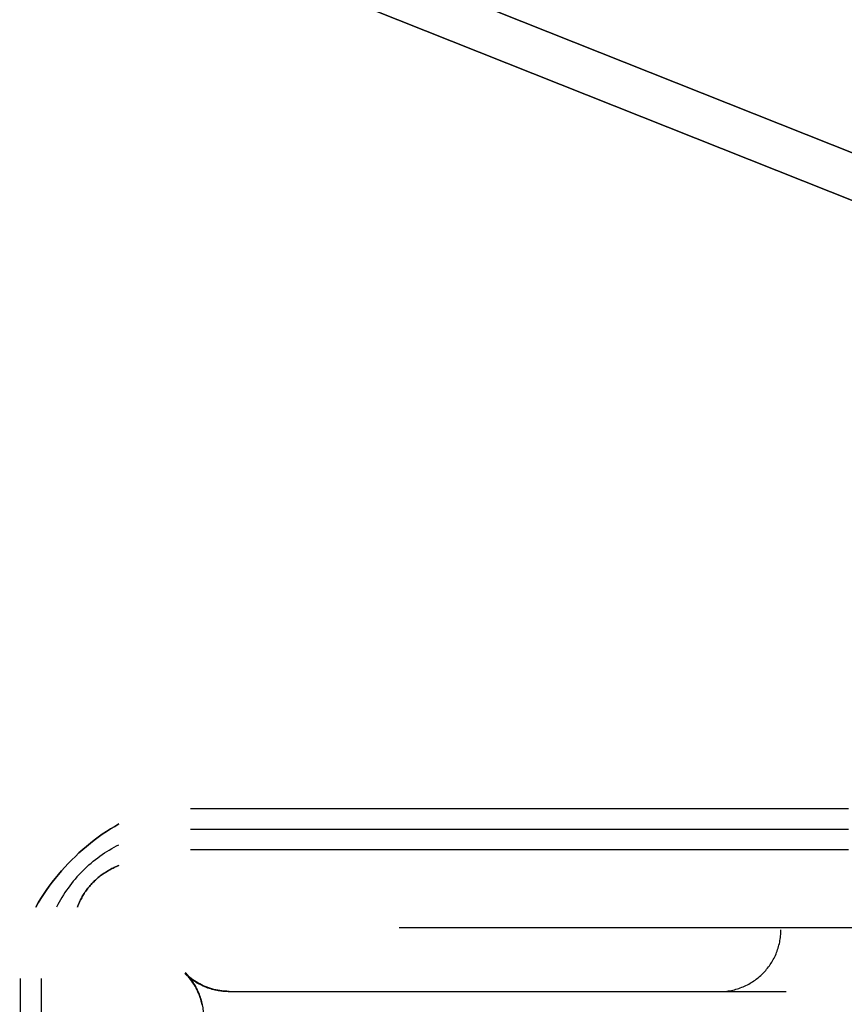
# Model space of a CAD drawing. Header units: millimetres. Extents: x -1690 to 192, y -898 to 54.
# Tile 131 of 256: x -1601 to -1575, y -41 to -10. Entities that reach past the tile are written whole.
import ezdxf

# ---------------------------------------------------------------- set-up
doc = ezdxf.new("R2010")
doc.units = ezdxf.units.MM
doc.header["$MEASUREMENT"] = 0
doc.layers.add('OVIDIO 186x93x72h', color=7, linetype='Continuous')

msp = doc.modelspace()

# ---------------------------------------------------------------- linework, layer by layer
at = {"layer": 'OVIDIO 186x93x72h', "extrusion": (0.202852, -0.108979, 0.973126)}
for points in [[(-750.51, 1609.817), (-750.51, 1449.161)], [(-750.51, 1449.161), (-750.51, 1609.817)], [(-750.805, 1609.817), (-750.805, 1449.161)], [(-751.1, 1609.817), (-751.1, 1449.161)], [(-751.1, 1449.161), (-751.1, 1609.817)]]:
    msp.add_lwpolyline(points, dxfattribs=at)
at = {"layer": 'OVIDIO 186x93x72h', "extrusion": (0.235702, -0.235702, 0.942809)}
for points in [[(-1155.073, 1376.762), (-1155.073, 1267.684)], [(-1156.021, 1267.684), (-1156.021, 1376.762)], [(-1119.043, 1331.694), (-1119.043, 1226.286)], [(-1158.868, 1267.684), (-1158.868, 1376.762)], [(-1157.919, 1376.762), (-1157.919, 1267.684)], [(-1109.832, 1320.733), (-1109.832, 1216.192)]]:
    msp.add_lwpolyline(points, dxfattribs=at)
at = {"layer": 'OVIDIO 186x93x72h', "extrusion": (0.046296, -0.021464, 0.998697)}
for points in [[(-670.086, 1436.94), (-670.086, 1537.451)], [(-671.572, 1435.972), (-671.572, 1537.276)]]:
    msp.add_lwpolyline(points, dxfattribs=at)
at = {"layer": 'OVIDIO 186x93x72h', "extrusion": (-0.114881, 0.045678, 0.992329)}
for points in [[(596.038, -1311.44), (596.038, -1420.355)], [(596.725, -1311.439), (596.725, -1420.355)], [(597.869, -1310.786), (597.869, -1417.642)], [(597.869, -1417.642), (597.869, -1310.786)], [(598.326, -1310.786), (598.326, -1417.642)], [(598.326, -1417.642), (598.326, -1310.786)], [(612.579, -1403.678), (612.579, -1349.273)], [(612.808, -1403.895), (612.808, -1348.704)]]:
    msp.add_lwpolyline(points, dxfattribs=at)
at = {"layer": 'OVIDIO 186x93x72h', "extrusion": (0.202866, -0.108989, 0.973122)}
for points in [[(-751.518, 1526.046), (-751.518, 1468.665)], [(-751.518, 1468.665), (-751.518, 1526.046)], [(-752.231, 1468.665), (-752.231, 1526.046)]]:
    msp.add_lwpolyline(points, dxfattribs=at)
at = {"layer": 'OVIDIO 186x93x72h', "extrusion": (0.202871, -0.108992, 0.973121)}
for points in [[(-752.947, 1526.047), (-752.947, 1468.666)], [(-752.947, 1468.666), (-752.947, 1526.047)]]:
    msp.add_lwpolyline(points, dxfattribs=at)
at = {"layer": 'OVIDIO 186x93x72h', "extrusion": (-0.045678, 0.114881, 0.992329)}
for points in [[(1527.092, -508.775), (1527.092, -401.919)], [(1527.092, -401.919), (1527.092, -508.775)], [(1526.635, -401.919), (1526.635, -508.775)], [(1526.635, -508.775), (1526.635, -401.919)], [(1512.382, -494.811), (1512.382, -440.407)], [(1512.153, -495.028), (1512.153, -439.837)]]:
    msp.add_lwpolyline(points, dxfattribs=at)
at = {"layer": 'OVIDIO 186x93x72h', "extrusion": (0.922113, -0.366639, 0.123629)}
for points in [[(-598.326, 845.381), (-598.255, 845.36), (-598.184, 845.34), (-598.111, 845.321), (-598.039, 845.305), (-597.965, 845.29), (-597.892, 845.277), (-597.818, 845.266), (-597.743, 845.257), (-597.668, 845.25), (-597.594, 845.244), (-597.519, 845.241), (-597.444, 845.239), (-597.369, 845.239), (-597.294, 845.241), (-597.219, 845.245), (-597.145, 845.251), (-597.071, 845.258), (-596.997, 845.268), (-596.924, 845.279), (-596.851, 845.292), (-596.779, 845.307), (-596.707, 845.323), (-596.636, 845.341), (-596.566, 845.361), (-596.497, 845.382), (-596.428, 845.405), (-596.361, 845.429), (-596.294, 845.455), (-596.228, 845.483), (-596.164, 845.511), (-596.1, 845.541), (-596.038, 845.572), (-595.976, 845.605), (-595.915, 845.64), (-595.854, 845.676), (-595.794, 845.713), (-595.734, 845.753), (-595.675, 845.793), (-595.617, 845.836), (-595.559, 845.88), (-595.502, 845.926), (-595.446, 845.973), (-595.392, 846.022), (-595.338, 846.072), (-595.285, 846.124), (-595.233, 846.177), (-595.183, 846.232), (-595.134, 846.288), (-595.086, 846.345), (-595.039, 846.404), (-594.994, 846.463), (-594.951, 846.524), (-594.909, 846.586), (-594.868, 846.65), (-594.829, 846.714), (-594.792, 846.779), (-594.756, 846.845), (-594.722, 846.912), (-594.69, 846.979), (-594.659, 847.047), (-594.631, 847.116), (-594.604, 847.185), (-594.578, 847.255), (-594.555, 847.326)], [(-597.869, 846.81), (-597.833, 846.799), (-597.796, 846.789), (-597.759, 846.779), (-597.722, 846.771), (-597.684, 846.764), (-597.647, 846.757), (-597.609, 846.752), (-597.571, 846.747), (-597.533, 846.744), (-597.495, 846.741), (-597.457, 846.74), (-597.419, 846.739), (-597.382, 846.739), (-597.344, 846.74), (-597.307, 846.743), (-597.27, 846.746), (-597.233, 846.75), (-597.196, 846.755), (-597.16, 846.76), (-597.123, 846.767), (-597.088, 846.774), (-597.052, 846.783), (-597.017, 846.792), (-596.983, 846.802), (-596.949, 846.812), (-596.915, 846.824), (-596.882, 846.836), (-596.85, 846.848), (-596.818, 846.862), (-596.786, 846.876), (-596.756, 846.89), (-596.725, 846.906), (-596.695, 846.922), (-596.665, 846.938), (-596.636, 846.956), (-596.606, 846.974), (-596.577, 846.993), (-596.548, 847.013), (-596.519, 847.034), (-596.491, 847.055), (-596.463, 847.078), (-596.435, 847.101), (-596.408, 847.125), (-596.381, 847.15), (-596.355, 847.175), (-596.329, 847.202), (-596.304, 847.229), (-596.279, 847.256), (-596.255, 847.285), (-596.232, 847.314), (-596.209, 847.344), (-596.187, 847.375), (-596.165, 847.406), (-596.145, 847.438), (-596.125, 847.47), (-596.106, 847.503), (-596.087, 847.536), (-596.07, 847.57), (-596.053, 847.605), (-596.038, 847.639), (-596.023, 847.675), (-596.009, 847.71), (-595.996, 847.746), (-595.984, 847.782)]]:
    msp.add_lwpolyline(points, dxfattribs=at)
at = {"layer": 'OVIDIO 186x93x72h', "extrusion": (0.12261, 0.276089, 0.953279)}
for points in [[(1433.074, 827.282), (1433.074, 854.829)], [(1432.979, 827.282), (1432.979, 854.309)]]:
    msp.add_lwpolyline(points, dxfattribs=at)
at = {"layer": 'OVIDIO 186x93x72h', "extrusion": (-0.166244, 0.166244, 0.97197)}
for points in [[(1156.97, -909.607), (1156.97, -941.27)], [(1156.97, -941.27), (1156.97, -909.607)], [(1156.97, -940.465), (1156.97, -909.234)], [(1156.97, -909.234), (1156.97, -940.465)]]:
    msp.add_lwpolyline(points, dxfattribs=at)
at = {"layer": 'OVIDIO 186x93x72h', "extrusion": (0, -0.447214, 0.894427)}
for points in [[(-1597.985, 271.496), (-1597.852, 271.562), (-1597.716, 271.624), (-1597.578, 271.683), (-1597.439, 271.737), (-1597.297, 271.787), (-1597.154, 271.834), (-1597.009, 271.875), (-1596.864, 271.913), (-1596.717, 271.946), (-1596.569, 271.975), (-1596.421, 272), (-1596.272, 272.02), (-1596.122, 272.035), (-1595.973, 272.046), (-1595.824, 272.053), (-1595.675, 272.055)], [(-1597.985, 271.496), (-1597.852, 271.562), (-1597.716, 271.624), (-1597.578, 271.683), (-1597.439, 271.737), (-1597.297, 271.787), (-1597.154, 271.834), (-1597.009, 271.875), (-1596.864, 271.913), (-1596.717, 271.946), (-1596.569, 271.975), (-1596.421, 272), (-1596.272, 272.02), (-1596.122, 272.035), (-1595.973, 272.046), (-1595.824, 272.053), (-1595.675, 272.055)], [(-1595.675, 272.055), (-1595.824, 272.053), (-1595.973, 272.046), (-1596.122, 272.035), (-1596.272, 272.02), (-1596.421, 272), (-1596.569, 271.975), (-1596.717, 271.946), (-1596.864, 271.913), (-1597.009, 271.875), (-1597.154, 271.834), (-1597.297, 271.787), (-1597.439, 271.737), (-1597.578, 271.683), (-1597.716, 271.624), (-1597.852, 271.562), (-1597.985, 271.496)]]:
    msp.add_lwpolyline(points, dxfattribs=at)
at = {"layer": 'OVIDIO 186x93x72h'}
for points in [[(-1595.675, -35.035), (-1574.438, -35.035)], [(-1595.675, -35.705), (-1574.438, -35.705)], [(-1574.438, -36.376), (-1595.675, -36.376)], [(-1588.938, -38.881), (-1525.689, -38.881)], [(-1601.168, -61.765), (-1601.168, -40.527)], [(-1600.498, -40.527), (-1600.498, -61.765)]]:
    msp.add_lwpolyline(points, dxfattribs=at)
at = {"layer": 'OVIDIO 186x93x72h', "extrusion": (1, 0, 0)}
for points in [[(-36.376, 681.085), (-35.035, 678.402)], [(-35.035, 678.402), (-36.376, 681.085)], [(-36.376, 681.085), (-35.035, 678.402)], [(-35.535, 678.152), (-36.876, 680.835)], [(-36.876, 680.835), (-35.535, 678.152)], [(-39.551, 678.939), (-38.21, 679.61)], [(-38.21, 679.61), (-39.551, 678.939)], [(-39.229, 681.649), (-40.571, 680.978)], [(-40.527, 681.085), (-61.765, 681.085)]]:
    msp.add_lwpolyline(points, dxfattribs=at)
at = {"layer": 'OVIDIO 186x93x72h', "extrusion": (0.971825, 0.057166, -0.228665)}
for points in [[(56.547, 297.248), (57.295, 294.342)], [(57.295, 294.342), (56.547, 297.248)], [(56.547, 297.248), (57.295, 294.342)]]:
    msp.add_lwpolyline(points, dxfattribs=at)
at = {"layer": 'OVIDIO 186x93x72h', "extrusion": (0.057166, 0.971825, 0.228665)}
msp.add_lwpolyline([(1593.846, 692.714), (1594.593, 689.809)], dxfattribs=at)
at = {"layer": 'OVIDIO 186x93x72h', "extrusion": (0.447214, 0, 0.894427)}
for points in [[(-40.527, 1735.519), (-40.379, 1735.517), (-40.23, 1735.51), (-40.08, 1735.499), (-39.931, 1735.484), (-39.782, 1735.464), (-39.634, 1735.44), (-39.486, 1735.411), (-39.339, 1735.377), (-39.193, 1735.34), (-39.049, 1735.298), (-38.906, 1735.252), (-38.764, 1735.201), (-38.624, 1735.147), (-38.487, 1735.089), (-38.351, 1735.026), (-38.218, 1734.96)], [(-38.218, 1734.96), (-38.351, 1735.026), (-38.487, 1735.089), (-38.624, 1735.147), (-38.764, 1735.201), (-38.906, 1735.252), (-39.049, 1735.298), (-39.193, 1735.34), (-39.339, 1735.377), (-39.486, 1735.411), (-39.634, 1735.44), (-39.782, 1735.464), (-39.931, 1735.484), (-40.08, 1735.499), (-40.23, 1735.51), (-40.379, 1735.517), (-40.527, 1735.519)], [(-38.218, 1734.96), (-38.351, 1735.026), (-38.487, 1735.089), (-38.624, 1735.147), (-38.764, 1735.201), (-38.906, 1735.252), (-39.049, 1735.298), (-39.193, 1735.34), (-39.339, 1735.377), (-39.486, 1735.411), (-39.634, 1735.44), (-39.782, 1735.464), (-39.931, 1735.484), (-40.08, 1735.499), (-40.23, 1735.51), (-40.379, 1735.517), (-40.527, 1735.519)]]:
    msp.add_lwpolyline(points, dxfattribs=at)
at = {"layer": 'OVIDIO 186x93x72h', "extrusion": (0, 1, 0)}
for points in [[(1599.327, 680.835), (1600.668, 678.152)], [(1600.668, 678.152), (1599.327, 680.835)], [(1599.327, 680.835), (1599.795, 679.9)], [(1588.938, 679.61), (1525.689, 679.61)], [(1525.689, 679.61), (1588.938, 679.61)], [(1525.689, 678.939), (1588.938, 678.939)], [(1588.938, 678.939), (1525.689, 678.939)], [(1601.168, 678.402), (1599.827, 681.085)], [(1599.827, 681.085), (1601.168, 678.402)]]:
    msp.add_lwpolyline(points, dxfattribs=at)
at = {"layer": 'OVIDIO 186x93x72h', "extrusion": (0, 0.894427, 0.447214)}
for points in [[(1588.938, 624.949), (1589.088, 624.952), (1589.239, 624.958), (1589.39, 624.97), (1589.542, 624.986), (1589.694, 625.007), (1589.847, 625.033), (1589.999, 625.063), (1590.151, 625.099), (1590.302, 625.139), (1590.453, 625.184), (1590.602, 625.234), (1590.751, 625.289), (1590.897, 625.349), (1591.042, 625.413), (1591.185, 625.483), (1591.326, 625.556), (1591.464, 625.634), (1591.6, 625.717), (1591.733, 625.803), (1591.863, 625.894), (1591.989, 625.988), (1592.113, 626.086), (1592.233, 626.188), (1592.349, 626.293), (1592.461, 626.401), (1592.57, 626.512), (1592.674, 626.626), (1592.775, 626.743), (1592.871, 626.861), (1592.963, 626.982), (1593.05, 627.105), (1593.134, 627.23), (1593.213, 627.356), (1593.29, 627.487), (1593.362, 627.62), (1593.432, 627.756), (1593.497, 627.895), (1593.558, 628.037), (1593.615, 628.182), (1593.668, 628.328), (1593.717, 628.477), (1593.761, 628.628), (1593.8, 628.781), (1593.834, 628.935), (1593.864, 629.091), (1593.889, 629.247), (1593.908, 629.405), (1593.923, 629.563), (1593.933, 629.722), (1593.938, 629.88), (1593.937, 630.039), (1593.932, 630.197), (1593.922, 630.355), (1593.906, 630.512), (1593.886, 630.668), (1593.861, 630.822), (1593.832, 630.976), (1593.797, 631.127), (1593.759, 631.277), (1593.716, 631.424), (1593.668, 631.57), (1593.617, 631.713), (1593.562, 631.853), (1593.503, 631.991)], [(1593.503, 631.991), (1593.562, 631.853), (1593.617, 631.713), (1593.668, 631.57), (1593.716, 631.424), (1593.759, 631.277), (1593.797, 631.127), (1593.832, 630.976), (1593.861, 630.822), (1593.886, 630.668), (1593.906, 630.512), (1593.922, 630.355), (1593.932, 630.197), (1593.937, 630.039), (1593.938, 629.88), (1593.933, 629.722), (1593.923, 629.563), (1593.908, 629.405), (1593.889, 629.247), (1593.864, 629.091), (1593.834, 628.935), (1593.8, 628.781), (1593.761, 628.628), (1593.717, 628.477), (1593.668, 628.328), (1593.615, 628.182), (1593.558, 628.037), (1593.497, 627.895), (1593.432, 627.756), (1593.362, 627.62), (1593.29, 627.487), (1593.213, 627.356), (1593.134, 627.23), (1593.05, 627.105), (1592.963, 626.982), (1592.871, 626.861), (1592.775, 626.743), (1592.674, 626.626), (1592.57, 626.512), (1592.461, 626.401), (1592.349, 626.293), (1592.233, 626.188), (1592.113, 626.086), (1591.989, 625.988), (1591.863, 625.894), (1591.733, 625.803), (1591.6, 625.717), (1591.464, 625.634), (1591.326, 625.556), (1591.185, 625.483), (1591.042, 625.413), (1590.897, 625.349), (1590.751, 625.289), (1590.602, 625.234), (1590.453, 625.184), (1590.302, 625.139), (1590.151, 625.099), (1589.999, 625.063), (1589.847, 625.033), (1589.694, 625.007), (1589.542, 624.986), (1589.39, 624.97), (1589.239, 624.958), (1589.088, 624.952), (1588.938, 624.949)], [(1588.938, 624.949), (1589.094, 624.952), (1589.251, 624.959), (1589.408, 624.971), (1589.566, 624.989), (1589.723, 625.011), (1589.879, 625.039), (1590.036, 625.071), (1590.191, 625.109), (1590.345, 625.151), (1590.498, 625.199), (1590.649, 625.251), (1590.799, 625.308), (1590.946, 625.37), (1591.091, 625.437), (1591.234, 625.507), (1591.374, 625.583), (1591.511, 625.662), (1591.645, 625.746), (1591.776, 625.833), (1591.904, 625.924), (1592.028, 626.018), (1592.149, 626.116), (1592.265, 626.217), (1592.378, 626.321), (1592.487, 626.427), (1592.592, 626.536), (1592.693, 626.647), (1592.789, 626.76), (1592.882, 626.875), (1592.97, 626.992), (1593.054, 627.11), (1593.134, 627.23), (1593.21, 627.351), (1593.284, 627.476), (1593.354, 627.604), (1593.421, 627.736), (1593.485, 627.87), (1593.546, 628.007), (1593.602, 628.148), (1593.655, 628.29), (1593.704, 628.436), (1593.748, 628.584), (1593.788, 628.733), (1593.824, 628.885), (1593.855, 629.039), (1593.881, 629.194), (1593.902, 629.351), (1593.919, 629.508), (1593.93, 629.667), (1593.937, 629.826), (1593.938, 629.986), (1593.934, 630.146), (1593.926, 630.305), (1593.912, 630.465), (1593.892, 630.624), (1593.868, 630.782), (1593.839, 630.939), (1593.805, 631.095), (1593.766, 631.249), (1593.723, 631.402), (1593.674, 631.552), (1593.621, 631.701), (1593.564, 631.847), (1593.503, 631.991)], [(1588.938, 624.949), (1589.088, 624.952), (1589.239, 624.958), (1589.39, 624.97), (1589.542, 624.986), (1589.694, 625.007), (1589.847, 625.033), (1589.999, 625.063), (1590.151, 625.099), (1590.302, 625.139), (1590.453, 625.184), (1590.602, 625.234), (1590.751, 625.289), (1590.897, 625.349), (1591.042, 625.413), (1591.185, 625.483), (1591.326, 625.556), (1591.464, 625.634), (1591.6, 625.717), (1591.733, 625.803), (1591.863, 625.894), (1591.989, 625.988), (1592.113, 626.086), (1592.233, 626.188), (1592.349, 626.293), (1592.461, 626.401), (1592.57, 626.512), (1592.674, 626.626), (1592.775, 626.743), (1592.871, 626.861), (1592.963, 626.982), (1593.05, 627.105), (1593.134, 627.23), (1593.213, 627.356), (1593.29, 627.487), (1593.362, 627.62), (1593.432, 627.756), (1593.497, 627.895), (1593.558, 628.037), (1593.615, 628.182), (1593.668, 628.328), (1593.717, 628.477), (1593.761, 628.628), (1593.8, 628.781), (1593.834, 628.935), (1593.864, 629.091), (1593.889, 629.247), (1593.908, 629.405), (1593.923, 629.563), (1593.933, 629.722), (1593.938, 629.88), (1593.937, 630.039), (1593.932, 630.197), (1593.922, 630.355), (1593.906, 630.512), (1593.886, 630.668), (1593.861, 630.822), (1593.832, 630.976), (1593.797, 631.127), (1593.759, 631.277), (1593.716, 631.424), (1593.668, 631.57), (1593.617, 631.713), (1593.562, 631.853), (1593.503, 631.991)], [(1593.503, 631.991), (1593.562, 631.853), (1593.617, 631.713), (1593.668, 631.57), (1593.716, 631.424), (1593.759, 631.277), (1593.797, 631.127), (1593.832, 630.976), (1593.861, 630.822), (1593.886, 630.668), (1593.906, 630.512), (1593.922, 630.355), (1593.932, 630.197), (1593.937, 630.039), (1593.938, 629.88), (1593.933, 629.722), (1593.923, 629.563), (1593.908, 629.405), (1593.889, 629.247), (1593.864, 629.091), (1593.834, 628.935), (1593.8, 628.781), (1593.761, 628.628), (1593.717, 628.477), (1593.668, 628.328), (1593.615, 628.182), (1593.558, 628.037), (1593.497, 627.895), (1593.432, 627.756), (1593.362, 627.62), (1593.29, 627.487), (1593.213, 627.356), (1593.134, 627.23), (1593.05, 627.105), (1592.963, 626.982), (1592.871, 626.861), (1592.775, 626.743), (1592.674, 626.626), (1592.57, 626.512), (1592.461, 626.401), (1592.349, 626.293), (1592.233, 626.188), (1592.113, 626.086), (1591.989, 625.988), (1591.863, 625.894), (1591.733, 625.803), (1591.6, 625.717), (1591.464, 625.634), (1591.326, 625.556), (1591.185, 625.483), (1591.042, 625.413), (1590.897, 625.349), (1590.751, 625.289), (1590.602, 625.234), (1590.453, 625.184), (1590.302, 625.139), (1590.151, 625.099), (1589.999, 625.063), (1589.847, 625.033), (1589.694, 625.007), (1589.542, 624.986), (1589.39, 624.97), (1589.239, 624.958), (1589.088, 624.952), (1588.938, 624.949)]]:
    msp.add_lwpolyline(points, dxfattribs=at)
at = {"layer": 'OVIDIO 186x93x72h', "extrusion": (0.003049, 0.326394, 0.945229)}
for points in [[(1574.011, 271.927), (1574.011, 271.974), (1574.012, 272.022), (1574.014, 272.069), (1574.017, 272.117), (1574.021, 272.166), (1574.027, 272.214), (1574.033, 272.263), (1574.04, 272.313), (1574.049, 272.362), (1574.059, 272.411), (1574.07, 272.461), (1574.082, 272.51), (1574.096, 272.56), (1574.11, 272.609), (1574.126, 272.658), (1574.144, 272.707), (1574.162, 272.756), (1574.182, 272.805), (1574.203, 272.853), (1574.225, 272.901), (1574.248, 272.949), (1574.273, 272.996), (1574.298, 273.042), (1574.325, 273.088), (1574.354, 273.134), (1574.383, 273.178), (1574.413, 273.222), (1574.445, 273.265), (1574.478, 273.308), (1574.511, 273.349), (1574.546, 273.39), (1574.582, 273.429), (1574.619, 273.468), (1574.656, 273.505), (1574.695, 273.542), (1574.734, 273.577), (1574.774, 273.611), (1574.815, 273.644), (1574.857, 273.676), (1574.899, 273.707), (1574.942, 273.737), (1574.985, 273.765), (1575.029, 273.792), (1575.074, 273.817), (1575.118, 273.842), (1575.164, 273.865), (1575.209, 273.887), (1575.255, 273.907), (1575.301, 273.926), (1575.347, 273.944), (1575.394, 273.96), (1575.44, 273.976), (1575.487, 273.99), (1575.533, 274.002), (1575.58, 274.014), (1575.626, 274.024), (1575.673, 274.033), (1575.719, 274.041), (1575.765, 274.047), (1575.81, 274.052), (1575.856, 274.057), (1575.901, 274.06), (1575.945, 274.062), (1575.99, 274.063)], [(1575.99, 274.063), (1575.945, 274.062), (1575.901, 274.06), (1575.856, 274.057), (1575.81, 274.052), (1575.765, 274.047), (1575.719, 274.041), (1575.673, 274.033), (1575.626, 274.024), (1575.58, 274.014), (1575.533, 274.002), (1575.487, 273.99), (1575.44, 273.976), (1575.394, 273.96), (1575.347, 273.944), (1575.301, 273.926), (1575.255, 273.907), (1575.209, 273.887), (1575.164, 273.865), (1575.118, 273.842), (1575.074, 273.817), (1575.029, 273.792), (1574.985, 273.765), (1574.942, 273.737), (1574.899, 273.707), (1574.857, 273.676), (1574.815, 273.644), (1574.774, 273.611), (1574.734, 273.577), (1574.695, 273.542), (1574.656, 273.505), (1574.619, 273.468), (1574.582, 273.429), (1574.546, 273.39), (1574.511, 273.349), (1574.478, 273.308), (1574.445, 273.265), (1574.413, 273.222), (1574.383, 273.178), (1574.354, 273.134), (1574.325, 273.088), (1574.298, 273.042), (1574.273, 272.996), (1574.248, 272.949), (1574.225, 272.901), (1574.203, 272.853), (1574.182, 272.805), (1574.162, 272.756), (1574.144, 272.707), (1574.126, 272.658), (1574.11, 272.609), (1574.096, 272.56), (1574.082, 272.51), (1574.07, 272.461), (1574.059, 272.411), (1574.049, 272.362), (1574.04, 272.313), (1574.033, 272.263), (1574.027, 272.214), (1574.021, 272.166), (1574.017, 272.117), (1574.014, 272.069), (1574.012, 272.022), (1574.011, 271.974), (1574.011, 271.927)], [(1574.006, 272.445), (1574.006, 272.492), (1574.007, 272.539), (1574.009, 272.587), (1574.012, 272.635), (1574.016, 272.684), (1574.021, 272.732), (1574.028, 272.781), (1574.035, 272.83), (1574.044, 272.88), (1574.054, 272.929), (1574.065, 272.979), (1574.077, 273.028), (1574.091, 273.078), (1574.105, 273.127), (1574.121, 273.176), (1574.138, 273.225), (1574.157, 273.274), (1574.177, 273.323), (1574.197, 273.371), (1574.22, 273.419), (1574.243, 273.467), (1574.267, 273.514), (1574.293, 273.56), (1574.32, 273.606), (1574.348, 273.651), (1574.378, 273.696), (1574.408, 273.74), (1574.44, 273.783), (1574.472, 273.825), (1574.506, 273.867), (1574.541, 273.907), (1574.577, 273.947), (1574.613, 273.986), (1574.651, 274.023), (1574.689, 274.06), (1574.729, 274.095), (1574.769, 274.129), (1574.81, 274.162), (1574.851, 274.194), (1574.894, 274.225), (1574.937, 274.254), (1574.98, 274.283), (1575.024, 274.31), (1575.068, 274.335), (1575.113, 274.36), (1575.159, 274.383), (1575.204, 274.404), (1575.25, 274.425), (1575.296, 274.444), (1575.342, 274.462), (1575.389, 274.478), (1575.435, 274.494), (1575.482, 274.508), (1575.528, 274.52), (1575.575, 274.532), (1575.621, 274.542), (1575.667, 274.551), (1575.713, 274.558), (1575.759, 274.565), (1575.805, 274.57), (1575.85, 274.575), (1575.896, 274.578), (1575.94, 274.58), (1575.985, 274.581)], [(1575.985, 274.581), (1575.94, 274.58), (1575.896, 274.578), (1575.85, 274.575), (1575.805, 274.57), (1575.759, 274.565), (1575.713, 274.558), (1575.667, 274.551), (1575.621, 274.542), (1575.575, 274.532), (1575.528, 274.52), (1575.482, 274.508), (1575.435, 274.494), (1575.389, 274.478), (1575.342, 274.462), (1575.296, 274.444), (1575.25, 274.425), (1575.204, 274.404), (1575.159, 274.383), (1575.113, 274.36), (1575.068, 274.335), (1575.024, 274.31), (1574.98, 274.283), (1574.937, 274.254), (1574.894, 274.225), (1574.851, 274.194), (1574.81, 274.162), (1574.769, 274.129), (1574.729, 274.095), (1574.689, 274.06), (1574.651, 274.023), (1574.613, 273.986), (1574.577, 273.947), (1574.541, 273.907), (1574.506, 273.867), (1574.472, 273.825), (1574.44, 273.783), (1574.408, 273.74), (1574.378, 273.696), (1574.348, 273.651), (1574.32, 273.606), (1574.293, 273.56), (1574.267, 273.514), (1574.243, 273.467), (1574.22, 273.419), (1574.197, 273.371), (1574.177, 273.323), (1574.157, 273.274), (1574.138, 273.225), (1574.121, 273.176), (1574.105, 273.127), (1574.091, 273.078), (1574.077, 273.028), (1574.065, 272.979), (1574.054, 272.929), (1574.044, 272.88), (1574.035, 272.83), (1574.028, 272.781), (1574.021, 272.732), (1574.016, 272.684), (1574.012, 272.635), (1574.009, 272.587), (1574.007, 272.539), (1574.006, 272.492), (1574.006, 272.445)]]:
    msp.add_lwpolyline(points, dxfattribs=at)
at = {"layer": 'OVIDIO 186x93x72h', "extrusion": (0.003235, 1.55701e-05, 0.999995)}
msp.add_lwpolyline([(-1578.627, -40.95), (-1578.577, -40.95), (-1578.527, -40.948), (-1578.477, -40.945), (-1578.427, -40.94), (-1578.377, -40.935), (-1578.327, -40.928), (-1578.277, -40.919), (-1578.227, -40.91), (-1578.178, -40.899), (-1578.129, -40.887), (-1578.081, -40.874), (-1578.033, -40.86), (-1577.985, -40.844), (-1577.938, -40.828), (-1577.891, -40.81), (-1577.845, -40.791), (-1577.8, -40.771), (-1577.755, -40.75), (-1577.711, -40.728), (-1577.667, -40.705), (-1577.625, -40.681), (-1577.583, -40.656), (-1577.542, -40.63), (-1577.502, -40.604), (-1577.463, -40.576), (-1577.424, -40.548), (-1577.387, -40.519), (-1577.35, -40.489), (-1577.314, -40.459), (-1577.28, -40.428), (-1577.246, -40.397), (-1577.213, -40.364), (-1577.181, -40.332), (-1577.149, -40.298), (-1577.118, -40.263), (-1577.088, -40.227), (-1577.058, -40.191), (-1577.03, -40.153), (-1577.001, -40.115), (-1576.974, -40.076), (-1576.947, -40.035), (-1576.921, -39.994), (-1576.897, -39.953), (-1576.873, -39.91), (-1576.849, -39.867), (-1576.827, -39.823), (-1576.806, -39.778), (-1576.786, -39.732), (-1576.768, -39.686), (-1576.75, -39.64), (-1576.733, -39.592), (-1576.718, -39.545), (-1576.703, -39.497), (-1576.69, -39.448), (-1576.678, -39.399), (-1576.668, -39.35), (-1576.658, -39.301), (-1576.65, -39.251), (-1576.643, -39.201), (-1576.637, -39.151), (-1576.633, -39.101), (-1576.63, -39.051), (-1576.628, -39), (-1576.627, -38.95)], dxfattribs=at)
at = {"layer": 'OVIDIO 186x93x72h', "extrusion": (-1.54873e-05, -1.53089e-05, 1)}
msp.add_lwpolyline([(-1595.252, -41.761), (-1595.253, -41.713), (-1595.254, -41.664), (-1595.257, -41.616), (-1595.261, -41.567), (-1595.267, -41.518), (-1595.273, -41.47), (-1595.281, -41.421), (-1595.29, -41.372), (-1595.3, -41.324), (-1595.312, -41.275), (-1595.325, -41.227), (-1595.338, -41.179), (-1595.354, -41.132), (-1595.37, -41.085), (-1595.387, -41.038), (-1595.406, -40.991), (-1595.426, -40.945), (-1595.447, -40.9), (-1595.469, -40.855), (-1595.492, -40.811), (-1595.516, -40.767), (-1595.541, -40.725), (-1595.568, -40.682), (-1595.595, -40.641), (-1595.623, -40.6), (-1595.652, -40.561), (-1595.682, -40.522), (-1595.713, -40.483), (-1595.745, -40.446), (-1595.777, -40.41), (-1595.81, -40.375), (-1595.844, -40.34)], dxfattribs=at)
at = {"layer": 'OVIDIO 186x93x72h', "extrusion": (1, 0, 3.86756e-05)}
for points in [[(-40.349, 678.359), (-40.349, 679.946)], [(-40.349, 679.946), (-40.349, 678.359)]]:
    msp.add_lwpolyline(points, dxfattribs=at)
at = {"layer": 'OVIDIO 186x93x72h', "extrusion": (1.53089e-05, 1.54874e-05, 1)}
msp.add_lwpolyline([(-1594.442, -40.951), (-1594.49, -40.95), (-1594.539, -40.948), (-1594.587, -40.946), (-1594.636, -40.941), (-1594.685, -40.936), (-1594.733, -40.929), (-1594.782, -40.922), (-1594.831, -40.913), (-1594.879, -40.902), (-1594.927, -40.891), (-1594.976, -40.878), (-1595.023, -40.864), (-1595.071, -40.849), (-1595.118, -40.833), (-1595.165, -40.816), (-1595.211, -40.797), (-1595.257, -40.777), (-1595.303, -40.756), (-1595.348, -40.734), (-1595.392, -40.711), (-1595.435, -40.687), (-1595.478, -40.661), (-1595.52, -40.635), (-1595.562, -40.608), (-1595.603, -40.58), (-1595.642, -40.551), (-1595.681, -40.521), (-1595.719, -40.49), (-1595.757, -40.458), (-1595.793, -40.426), (-1595.828, -40.393), (-1595.863, -40.359)], dxfattribs=at)
at = {"layer": 'OVIDIO 186x93x72h', "extrusion": (-5.03618e-08, 1, -1.557e-05)}
msp.add_lwpolyline([(1575.022, 679.818), (1575.027, 678.231)], dxfattribs=at)
at = {"layer": 'OVIDIO 186x93x72h', "extrusion": (-2.56846e-05, 1, 8.30777e-08)}
for points in [[(1576.442, 678.439), (1594.433, 678.497)], [(1576.437, 680.026), (1594.433, 680.084)], [(1594.433, 678.497), (1576.442, 678.439)], [(1594.433, 680.084), (1576.437, 680.026)]]:
    msp.add_lwpolyline(points, dxfattribs=at)
at = {"layer": 'OVIDIO 186x93x72h', "extrusion": (1, 0, -1.53089e-05)}
for points in [[(-40.94, 678.473), (-40.94, 680.059)], [(-40.94, 680.059), (-40.94, 678.473)], [(-40.94, 680.03), (-40.94, 678.444)]]:
    msp.add_lwpolyline(points, dxfattribs=at)
at = {"layer": 'OVIDIO 186x93x72h', "extrusion": (1.53093e-05, 0, 1)}
msp.add_lwpolyline([(-1594.442, -40.94), (-1576.449, -40.94)], dxfattribs=at)
at = {"layer": 'OVIDIO 186x93x72h', "extrusion": (-5.0362e-08, 1, -1.55701e-05)}
for points in [[(1576.436, 680.025), (1576.441, 678.438)], [(1576.441, 678.438), (1576.436, 680.025)]]:
    msp.add_lwpolyline(points, dxfattribs=at)
at = {"layer": 'OVIDIO 186x93x72h'}
for points in [[(-1527.395, -32.524, 678.548), (-1626.741, 6.977, 665.229), (-1627.432, 7.252, 665.136)], [(-1627.432, 7.252, 665.136), (-1626.741, 6.977, 665.229), (-1527.395, -32.524, 678.548)], [(-1628.013, 5.945, 665.589), (-1627.321, 5.67, 665.682), (-1527.975, -33.831, 679.002)], [(-1527.975, -33.831, 679.002), (-1627.321, 5.67, 665.682), (-1628.013, 5.945, 665.589)], [(-1599.508, -36.695, 677.916), (-1599.393, -36.583, 677.918), (-1599.276, -36.473, 677.923), (-1599.156, -36.366, 677.931), (-1599.034, -36.261, 677.943), (-1598.909, -36.159, 677.958), (-1598.783, -36.06, 677.976), (-1598.654, -35.964, 677.997), (-1598.523, -35.871, 678.022), (-1598.391, -35.782, 678.05), (-1598.257, -35.696, 678.081), (-1598.122, -35.614, 678.115), (-1597.985, -35.535, 678.152)], [(-1597.985, -35.535, 678.152), (-1598.122, -35.614, 678.115), (-1598.257, -35.696, 678.081), (-1598.391, -35.782, 678.05), (-1598.523, -35.871, 678.022), (-1598.654, -35.964, 677.997), (-1598.783, -36.06, 677.976), (-1598.909, -36.159, 677.958), (-1599.034, -36.261, 677.943), (-1599.156, -36.366, 677.931), (-1599.276, -36.473, 677.923), (-1599.393, -36.583, 677.918), (-1599.508, -36.695, 677.916)], [(-1599.154, -37.049, 679.33), (-1599.089, -36.985, 679.331), (-1599.022, -36.922, 679.333), (-1598.955, -36.861, 679.336), (-1598.886, -36.801, 679.341), (-1598.816, -36.742, 679.347), (-1598.745, -36.685, 679.354), (-1598.672, -36.63, 679.363), (-1598.599, -36.576, 679.373), (-1598.525, -36.524, 679.384), (-1598.45, -36.473, 679.396), (-1598.375, -36.424, 679.409), (-1598.298, -36.377, 679.424), (-1598.221, -36.331, 679.44), (-1598.143, -36.288, 679.457), (-1598.064, -36.246, 679.475), (-1597.985, -36.205, 679.494)], [(-1600.668, -38.218, 678.152), (-1600.589, -38.081, 678.115), (-1600.507, -37.945, 678.081), (-1600.421, -37.812, 678.05), (-1600.331, -37.679, 678.022), (-1600.239, -37.549, 677.997), (-1600.143, -37.42, 677.976), (-1600.044, -37.293, 677.958), (-1599.942, -37.169, 677.943), (-1599.837, -37.047, 677.931), (-1599.73, -36.927, 677.923), (-1599.62, -36.81, 677.918), (-1599.508, -36.695, 677.916)], [(-1599.508, -36.695, 677.916), (-1599.62, -36.81, 677.918), (-1599.73, -36.927, 677.923), (-1599.837, -37.047, 677.931), (-1599.942, -37.169, 677.943), (-1600.044, -37.293, 677.958), (-1600.143, -37.42, 677.976), (-1600.239, -37.549, 677.997), (-1600.331, -37.679, 678.022), (-1600.421, -37.812, 678.05), (-1600.507, -37.945, 678.081), (-1600.589, -38.081, 678.115), (-1600.668, -38.218, 678.152)], [(-1599.154, -37.049, 679.33), (-1599.218, -37.114, 679.331), (-1599.281, -37.18, 679.333), (-1599.342, -37.248, 679.336), (-1599.402, -37.317, 679.341), (-1599.461, -37.387, 679.347), (-1599.517, -37.458, 679.354), (-1599.573, -37.53, 679.363), (-1599.627, -37.604, 679.373), (-1599.679, -37.678, 679.384), (-1599.73, -37.753, 679.396), (-1599.779, -37.828, 679.409), (-1599.826, -37.905, 679.424), (-1599.871, -37.982, 679.44), (-1599.915, -38.06, 679.457), (-1599.957, -38.139, 679.475), (-1599.997, -38.218, 679.494)], [(-1597.985, -36.876, 680.835), (-1598.024, -36.891, 680.828), (-1598.062, -36.907, 680.821), (-1598.101, -36.923, 680.815), (-1598.138, -36.94, 680.808), (-1598.176, -36.958, 680.802), (-1598.213, -36.976, 680.796), (-1598.249, -36.995, 680.791), (-1598.285, -37.015, 680.785), (-1598.321, -37.035, 680.781), (-1598.356, -37.055, 680.776), (-1598.391, -37.077, 680.772), (-1598.425, -37.099, 680.768), (-1598.459, -37.121, 680.764), (-1598.493, -37.144, 680.761), (-1598.526, -37.168, 680.758), (-1598.558, -37.192, 680.755), (-1598.591, -37.216, 680.752), (-1598.622, -37.241, 680.75), (-1598.653, -37.267, 680.749), (-1598.684, -37.293, 680.747), (-1598.714, -37.319, 680.746), (-1598.743, -37.347, 680.745), (-1598.772, -37.374, 680.745), (-1598.801, -37.402, 680.745)], [(-1598.801, -37.402, 680.745), (-1598.772, -37.374, 680.745), (-1598.743, -37.347, 680.745), (-1598.714, -37.319, 680.746), (-1598.684, -37.293, 680.747), (-1598.653, -37.267, 680.749), (-1598.622, -37.241, 680.75), (-1598.591, -37.216, 680.752), (-1598.558, -37.192, 680.755), (-1598.526, -37.168, 680.758), (-1598.493, -37.144, 680.761), (-1598.459, -37.121, 680.764), (-1598.425, -37.099, 680.768), (-1598.391, -37.077, 680.772), (-1598.356, -37.055, 680.776), (-1598.321, -37.035, 680.781), (-1598.285, -37.015, 680.785), (-1598.249, -36.995, 680.791), (-1598.213, -36.976, 680.796), (-1598.176, -36.958, 680.802), (-1598.138, -36.94, 680.808), (-1598.101, -36.923, 680.815), (-1598.062, -36.907, 680.821), (-1598.024, -36.891, 680.828), (-1597.985, -36.876, 680.835)], [(-1598.801, -37.402, 680.745), (-1598.829, -37.431, 680.745), (-1598.856, -37.46, 680.745), (-1598.883, -37.489, 680.746), (-1598.91, -37.519, 680.747), (-1598.936, -37.55, 680.749), (-1598.962, -37.581, 680.75), (-1598.987, -37.612, 680.752), (-1599.011, -37.644, 680.755), (-1599.035, -37.677, 680.758), (-1599.059, -37.71, 680.761), (-1599.082, -37.743, 680.764), (-1599.104, -37.777, 680.768), (-1599.126, -37.812, 680.772), (-1599.147, -37.847, 680.776), (-1599.168, -37.882, 680.781), (-1599.188, -37.918, 680.785), (-1599.208, -37.954, 680.791), (-1599.227, -37.99, 680.796), (-1599.245, -38.027, 680.802), (-1599.262, -38.065, 680.808), (-1599.279, -38.102, 680.815), (-1599.296, -38.14, 680.821), (-1599.312, -38.179, 680.828), (-1599.327, -38.218, 680.835)], [(-1599.327, -38.218, 680.835), (-1599.312, -38.179, 680.828), (-1599.296, -38.14, 680.821), (-1599.279, -38.102, 680.815), (-1599.262, -38.065, 680.808), (-1599.245, -38.027, 680.802), (-1599.227, -37.99, 680.796), (-1599.208, -37.954, 680.791), (-1599.188, -37.918, 680.785), (-1599.168, -37.882, 680.781), (-1599.147, -37.847, 680.776), (-1599.126, -37.812, 680.772), (-1599.104, -37.777, 680.768), (-1599.082, -37.743, 680.764), (-1599.059, -37.71, 680.761), (-1599.035, -37.677, 680.758), (-1599.011, -37.644, 680.755), (-1598.987, -37.612, 680.752), (-1598.962, -37.581, 680.75), (-1598.936, -37.55, 680.749), (-1598.91, -37.519, 680.747), (-1598.883, -37.489, 680.746), (-1598.856, -37.46, 680.745), (-1598.829, -37.431, 680.745), (-1598.801, -37.402, 680.745)], [(-1594.432, -40.94, 678.497), (-1594.466, -40.94, 678.497), (-1594.5, -40.939, 678.497), (-1594.534, -40.938, 678.496), (-1594.567, -40.936, 678.496), (-1594.601, -40.933, 678.495), (-1594.634, -40.93, 678.494), (-1594.667, -40.927, 678.493), (-1594.7, -40.922, 678.492), (-1594.733, -40.918, 678.49), (-1594.766, -40.912, 678.488), (-1594.798, -40.907, 678.486), (-1594.83, -40.9, 678.484), (-1594.862, -40.893, 678.482), (-1594.894, -40.886, 678.48), (-1594.957, -40.87, 678.474), (-1595.02, -40.852, 678.468), (-1595.082, -40.831, 678.461), (-1595.143, -40.809, 678.454), (-1595.203, -40.785, 678.446), (-1595.263, -40.759, 678.437), (-1595.322, -40.731, 678.428), (-1595.379, -40.701, 678.417), (-1595.436, -40.67, 678.407), (-1595.492, -40.636, 678.395), (-1595.547, -40.601, 678.383), (-1595.601, -40.564, 678.371), (-1595.653, -40.525, 678.357), (-1595.705, -40.484, 678.344), (-1595.756, -40.441, 678.329), (-1595.805, -40.397, 678.313), (-1595.853, -40.349, 678.297)], [(-1595.853, -40.349, 678.297), (-1595.829, -40.374, 678.306), (-1595.805, -40.399, 678.314), (-1595.781, -40.425, 678.322), (-1595.758, -40.451, 678.33), (-1595.736, -40.476, 678.337), (-1595.715, -40.503, 678.345), (-1595.693, -40.529, 678.352), (-1595.673, -40.556, 678.359), (-1595.633, -40.61, 678.373), (-1595.596, -40.665, 678.385), (-1595.56, -40.721, 678.398), (-1595.527, -40.778, 678.409), (-1595.495, -40.836, 678.42), (-1595.466, -40.894, 678.43), (-1595.438, -40.954, 678.439), (-1595.412, -41.013, 678.448), (-1595.388, -41.074, 678.456), (-1595.367, -41.135, 678.463), (-1595.347, -41.197, 678.47), (-1595.329, -41.259, 678.476), (-1595.314, -41.321, 678.481), (-1595.3, -41.384, 678.485)], [(-1595.853, -40.349, 679.884), (-1595.829, -40.374, 679.893), (-1595.805, -40.399, 679.901), (-1595.781, -40.425, 679.909), (-1595.759, -40.45, 679.917), (-1595.736, -40.476, 679.924), (-1595.715, -40.503, 679.932), (-1595.693, -40.529, 679.939), (-1595.673, -40.556, 679.946), (-1595.633, -40.61, 679.96), (-1595.596, -40.665, 679.972), (-1595.56, -40.721, 679.984), (-1595.527, -40.778, 679.996), (-1595.495, -40.836, 680.006), (-1595.466, -40.894, 680.017), (-1595.438, -40.953, 680.026), (-1595.412, -41.013, 680.035), (-1595.389, -41.074, 680.043), (-1595.367, -41.135, 680.05), (-1595.347, -41.196, 680.057), (-1595.329, -41.258, 680.062), (-1595.314, -41.321, 680.068), (-1595.3, -41.384, 680.072)], [(-1595.3, -41.384, 678.485), (-1595.314, -41.321, 678.481), (-1595.329, -41.259, 678.476), (-1595.347, -41.197, 678.47), (-1595.367, -41.135, 678.463), (-1595.388, -41.074, 678.456), (-1595.412, -41.013, 678.448), (-1595.438, -40.954, 678.439), (-1595.466, -40.894, 678.43), (-1595.495, -40.836, 678.42), (-1595.527, -40.778, 678.409), (-1595.56, -40.721, 678.398), (-1595.596, -40.665, 678.385), (-1595.633, -40.61, 678.373), (-1595.673, -40.556, 678.359), (-1595.693, -40.529, 678.352), (-1595.715, -40.503, 678.345), (-1595.736, -40.476, 678.337), (-1595.758, -40.451, 678.33), (-1595.781, -40.425, 678.322), (-1595.805, -40.399, 678.314), (-1595.829, -40.374, 678.306), (-1595.853, -40.349, 678.297)], [(-1595.853, -40.349, 678.297), (-1595.805, -40.397, 678.313), (-1595.756, -40.441, 678.329), (-1595.705, -40.484, 678.344), (-1595.653, -40.525, 678.357), (-1595.601, -40.564, 678.371), (-1595.547, -40.601, 678.383), (-1595.492, -40.636, 678.395), (-1595.436, -40.67, 678.407), (-1595.379, -40.701, 678.417), (-1595.322, -40.731, 678.428), (-1595.263, -40.759, 678.437), (-1595.203, -40.785, 678.446), (-1595.143, -40.809, 678.454), (-1595.082, -40.831, 678.461), (-1595.02, -40.852, 678.468), (-1594.957, -40.87, 678.474), (-1594.894, -40.886, 678.48), (-1594.862, -40.893, 678.482), (-1594.83, -40.9, 678.484), (-1594.798, -40.907, 678.486), (-1594.766, -40.912, 678.488), (-1594.733, -40.918, 678.49), (-1594.7, -40.922, 678.492), (-1594.667, -40.927, 678.493), (-1594.634, -40.93, 678.494), (-1594.601, -40.933, 678.495), (-1594.567, -40.936, 678.496), (-1594.534, -40.938, 678.496), (-1594.5, -40.939, 678.497), (-1594.466, -40.94, 678.497), (-1594.432, -40.94, 678.497)], [(-1594.432, -40.94, 680.084), (-1594.466, -40.94, 680.084), (-1594.5, -40.939, 680.084), (-1594.534, -40.938, 680.083), (-1594.568, -40.936, 680.083), (-1594.601, -40.933, 680.082), (-1594.634, -40.93, 680.081), (-1594.667, -40.926, 680.08), (-1594.7, -40.922, 680.079), (-1594.733, -40.918, 680.077), (-1594.766, -40.912, 680.075), (-1594.798, -40.907, 680.073), (-1594.83, -40.9, 680.071), (-1594.862, -40.893, 680.069), (-1594.894, -40.886, 680.067), (-1594.958, -40.87, 680.061), (-1595.02, -40.852, 680.055), (-1595.082, -40.831, 680.048), (-1595.143, -40.809, 680.041), (-1595.204, -40.785, 680.033), (-1595.263, -40.759, 680.024), (-1595.322, -40.731, 680.014), (-1595.379, -40.701, 680.004), (-1595.436, -40.67, 679.994), (-1595.492, -40.636, 679.982), (-1595.547, -40.601, 679.97), (-1595.601, -40.564, 679.958), (-1595.654, -40.525, 679.944), (-1595.705, -40.484, 679.93), (-1595.756, -40.441, 679.916), (-1595.805, -40.396, 679.9), (-1595.853, -40.349, 679.884)], [(-1595.853, -40.349, 679.884), (-1595.805, -40.396, 679.9), (-1595.756, -40.441, 679.916), (-1595.705, -40.484, 679.93), (-1595.654, -40.525, 679.944), (-1595.601, -40.564, 679.958), (-1595.547, -40.601, 679.97), (-1595.492, -40.636, 679.982), (-1595.436, -40.67, 679.994), (-1595.379, -40.701, 680.004), (-1595.322, -40.731, 680.014), (-1595.263, -40.759, 680.024), (-1595.204, -40.785, 680.033), (-1595.143, -40.809, 680.041), (-1595.082, -40.831, 680.048), (-1595.02, -40.852, 680.055), (-1594.958, -40.87, 680.061), (-1594.894, -40.886, 680.067), (-1594.862, -40.893, 680.069), (-1594.83, -40.9, 680.071), (-1594.798, -40.907, 680.073), (-1594.766, -40.912, 680.075), (-1594.733, -40.918, 680.077), (-1594.7, -40.922, 680.079), (-1594.667, -40.926, 680.08), (-1594.634, -40.93, 680.081), (-1594.601, -40.933, 680.082), (-1594.568, -40.936, 680.083), (-1594.534, -40.938, 680.083), (-1594.5, -40.939, 680.084), (-1594.466, -40.94, 680.084), (-1594.432, -40.94, 680.084)], [(-1595.3, -41.384, 680.072), (-1595.314, -41.321, 680.068), (-1595.329, -41.258, 680.062), (-1595.347, -41.196, 680.057), (-1595.367, -41.135, 680.05), (-1595.389, -41.074, 680.043), (-1595.412, -41.013, 680.035), (-1595.438, -40.953, 680.026), (-1595.466, -40.894, 680.017), (-1595.495, -40.836, 680.006), (-1595.527, -40.778, 679.996), (-1595.56, -40.721, 679.984), (-1595.596, -40.665, 679.972), (-1595.633, -40.61, 679.96), (-1595.673, -40.556, 679.946), (-1595.693, -40.529, 679.939), (-1595.715, -40.503, 679.932), (-1595.736, -40.476, 679.924), (-1595.759, -40.45, 679.917), (-1595.781, -40.425, 679.909), (-1595.805, -40.399, 679.901), (-1595.829, -40.374, 679.893), (-1595.853, -40.349, 679.884)]]:
    msp.add_polyline3d(points, dxfattribs=at)

doc.saveas('drawing.dxf')
